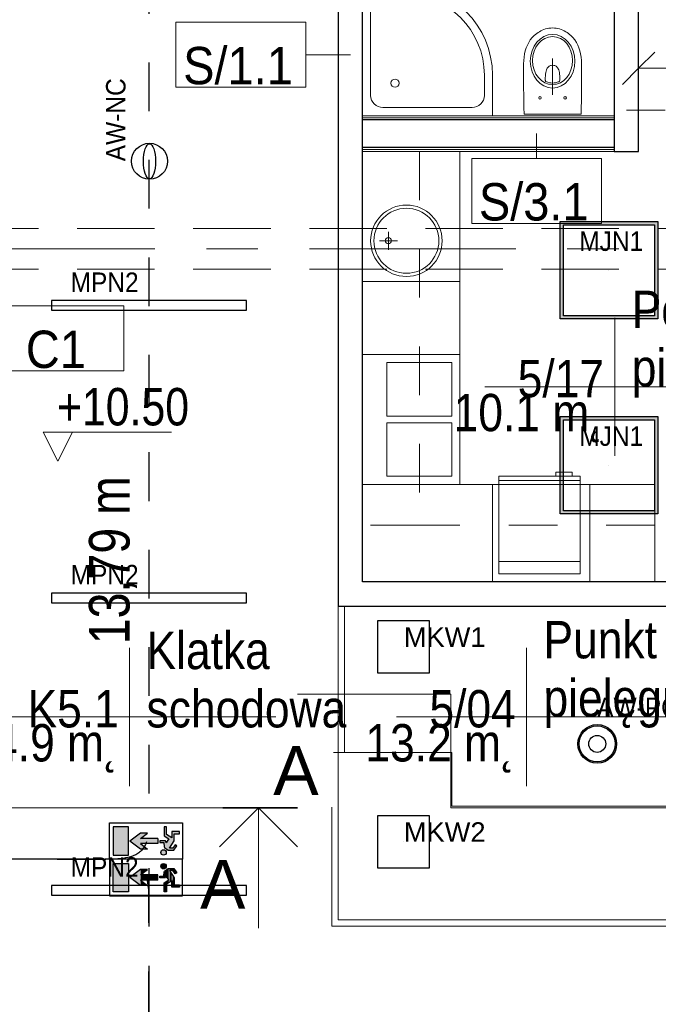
# Model space of a CAD drawing. Header units: centimetres. Extents: x -1631 to 21770, y -8842 to 3590.
# Tile 81 of 150: x -519 to -126, y 1383 to 1989. Entities that reach past the tile are written whole.
import ezdxf

# ---------------------------------------------------------------- set-up
doc = ezdxf.new("R2010")
doc.units = ezdxf.units.CM
for name, pattern in [('Dash', [60, 30, -30]), ('Oś', [222.25, 127, -31.75, 31.75, -31.75]), ('Ukryte', [71.438, 47.625, -23.813])]:
    doc.linetypes.add(name, pattern=pattern)
for name, color, linetype, lineweight in [('A-ANNO-DIMS', 211, 'Continuous', 13), ('A-ANNO-DIMS-100', 211, 'Continuous', 13), ('A-AREA-IDEN', 2, 'Continuous', 13), ('A-DETL', 90, 'Continuous', 9), ('A-DETL-HDLN', 90, 'Ukryte', 9), ('A-DETL-MEDM', 33, 'Continuous', 13), ('A-DETL-THIN', 151, 'Continuous', 9), ('A-DETL-WIDE', 214, 'Continuous', 35), ('A-WALL', 113, 'Continuous', 13), ('A-WALL-FNSH', 113, 'Continuous', 13), ('A-WALL-IDEN', 211, 'Continuous', 13), ('G-ANNO-DIMS', 111, 'Continuous', 13), ('G-ANNO-TEXT', 231, 'Continuous', 13), ('I-FURN', 30, 'Continuous', 9), ('P-SANR-FIXT', 6, 'Continuous', 9), ('Q-SPCQ', 91, 'Continuous', 9), ('S-GRID', 1, 'Continuous', 13)]:
    doc.layers.add(name, color=color, linetype=linetype, lineweight=lineweight)
doc.layers.add('E_oprawy', color=12, linetype='Continuous')
doc.styles.add('Arial', font='arial.ttf', dxfattribs={"width": 0.9, "height": 18})
doc.styles.add('Arial Narrow_2', font='ARIALN.TTF', dxfattribs={"height": 23})
doc.styles.add('Arial Narrow_4', font='ARIALN.TTF', dxfattribs={"height": 25})
doc.styles.add('Arial Narrow_5', font='ARIALN.TTF', dxfattribs={"height": 20})
doc.styles.add('Arial_11', font='arial.ttf', dxfattribs={"width": 0.85, "height": 23})
doc.styles.add('Arial_12', font='arial.ttf', dxfattribs={"width": 0.9, "height": 23})
doc.styles.add('Arial_7', font='arial.ttf', dxfattribs={"height": 30})
doc.dimstyles.new('Diagonal_1_100__0__wewnętrzne_1', dxfattribs={"dimscale": 30.48, "dimtxt": 20.468619, "dimasz": 0.656168, "dimexe": 0.164042, "dimexo": 0.0625, "dimgap": 0.032808, "dimtad": 1, "dimdec": 0, "dimdsep": 46, "dimtxsty": 'Arial Narrow_5', "dimblk1": 'OBLIQUE', "dimblk2": 'OBLIQUE', "dimsah": 1, "dimcen": 0.09, "dimazin": 0, "dimtfac": 1, "dimtdec": 4, "dimtix": 1, "dimtmove": 0, "dimatfit": 3, "dimfxl": 0, "dimtvp": 1, "dimtolj": 1, "dimtzin": 0, "dimarcsym": 0})

# ---------------------------------------------------------------- blocks, each defined once
blk = doc.blocks.new('Blat - Blat-V4-5_piętro III __10_50 m_ - stan projektowany')
at = {"layer": 'I-FURN'}
for p, q in [((0, -60), (0, 0)), ((80, 0), (80, -60)), ((80, -60), (0, -60))]:
    blk.add_line(p, q, dxfattribs=at)
blk = doc.blocks.new('Blat - Blat-2328139-5_piętro III __10_50 m_ - stan projektowany')
at = {"layer": 'I-FURN'}
for p, q in [((0, 60), (0, 0)), ((45, 60), (0, 60)), ((45, 0), (45, 60))]:
    blk.add_line(p, q, dxfattribs=at)
blk = doc.blocks.new('Blat - Blat-1345692-5_piętro III __10_50 m_ - stan projektowany')
at = {"layer": 'I-FURN'}
for p, q in [((0, -60), (0, 0)), ((80, -60), (0, -60))]:
    blk.add_line(p, q, dxfattribs=at)
blk = doc.blocks.new('Blat - Blat-2328140-5_piętro III __10_50 m_ - stan projektowany')
at = {"layer": 'I-FURN'}
for p, q in [((0, -60), (0, 0)), ((40, 0), (40, -60)), ((40, -60), (0, -60))]:
    blk.add_line(p, q, dxfattribs=at)
blk = doc.blocks.new('Blat - Blat-2328141-5_piętro III __10_50 m_ - stan projektowany')
at = {"layer": 'I-FURN'}
for p, q in [((0, -60), (0, 0)), ((60, 0), (60, -60)), ((60, -60), (0, -60))]:
    blk.add_line(p, q, dxfattribs=at)
blk = doc.blocks.new('Blat - Blat-2328144-5_piętro III __10_50 m_ - stan projektowany')
at = {"layer": 'I-FURN', "linetype": 'Dash'}
for p, q in [((0, -35), (0, 0)), ((230, -35), (0, -35))]:
    blk.add_line(p, q, dxfattribs=at)
blk = doc.blocks.new('Blat - Blat-2328145-5_piętro III __10_50 m_ - stan projektowany')
at = {"layer": 'I-FURN', "linetype": 'Dash'}
for p, q in [((180, 35), (0, 35)), ((180, 0), (180, 35))]:
    blk.add_line(p, q, dxfattribs=at)
blk = doc.blocks.new('brodzik natryskowy 80x80 półokrągły - brodzik natryskowy 80x80 półokrągły-2355028-5_piętro III __10_50 m_ - stan projektowany')
at = {"layer": 'P-SANR-FIXT'}
for p, q in [((-60, -5), (-60, 20)), ((-47.5, 15), (7.5, 15)), ((-55, -5), (-55, 7.5)), ((15, 7.5), (15, -47.5)), ((7.5, -55), (-5, -55)), ((20, -60), (-5, -60))]:
    blk.add_line(p, q, dxfattribs=at)
blk.add_circle((0, 0), 2.5, dxfattribs=at)
for centre, radius, start, end in [((-47.5, 7.5), 7.5, 90, 180), ((7.5, 7.5), 7.5, 360, 90), ((-5, -5), 55, 180, 270), ((-5, -5), 50, 180, 270), ((7.5, -47.5), 7.5, 270, 360)]:
    blk.add_arc(centre, radius, start, end, dxfattribs=at)
blk = doc.blocks.new('umywalka okrągła d _44cm stal nierdzewna - Type 1-2356170-5_piętro III __10_50 m_ - stan projektowany')
at = {"layer": 'P-SANR-FIXT'}
for p, q in [((12.5, 17.93), (12.5, 28.93)), ((7, 23.43), (18, 23.43))]:
    blk.add_line(p, q, dxfattribs=at)
for centre, radius in [((12.5, 34.5), 22), ((12.5, 34.5), 20), ((12.5, 23.43), 1.9)]:
    blk.add_circle(centre, radius, dxfattribs=at)
blk = doc.blocks.new('zlewozmywak dwukomorowy - Type 1-2356268-5_piętro III __10_50 m_ - stan projektowany')
at = {"layer": 'P-SANR-FIXT'}
for p, q in [((52.5, 67.5), (-27.5, 67.5)), ((-27.5, 67.5), (-27.5, 7.5)), ((52.5, 7.5), (52.5, 67.5)), ((10.5, 62.5), (-22.5, 62.5)), ((-22.5, 62.5), (-22.5, 22.5)), ((10.5, 22.5), (10.5, 62.5)), ((47.5, 62.5), (14.5, 62.5)), ((14.5, 62.5), (14.5, 22.5)), ((47.5, 22.5), (47.5, 62.5)), ((-22.5, 22.5), (10.5, 22.5)), ((14.5, 22.5), (47.5, 22.5))]:
    blk.add_line(p, q, dxfattribs=at)
blk = doc.blocks.new('lodówka niska w zabudowie - Type 1-2357182-5_piętro III __10_50 m_ - stan projektowany')
at = {"layer": 'Q-SPCQ'}
for p, q in [((22.5, 75), (22.5, 72.5)), ((32.5, 75), (22.5, 75)), ((32.5, 72.5), (32.5, 75)), ((-12.5, 12.5), (-12.5, 72.5)), ((-12.5, 72.5), (37.5, 72.5)), ((37.5, 70), (-12.5, 70)), ((37.5, 72.5), (37.5, 12.5)), ((37.5, 20), (-12.5, 20)), ((37.5, 12.5), (-12.5, 12.5))]:
    blk.add_line(p, q, dxfattribs=at)
blk = doc.blocks.new('Miska ustępowa Nova Pro - Type 1-1223710-5_piętro III __10_50 m_ - stan projektowany')
at = {"layer": 'P-SANR-FIXT'}
for p, q in [((1.98, 55.03), (1.27, 54.39)), ((2.72, 55.62), (1.98, 55.03)), ((3.54, 56.19), (2.72, 55.62)), ((4.37, 56.71), (3.54, 56.19)), ((5.26, 57.2), (4.37, 56.71)), ((6.17, 57.64), (5.26, 57.2)), ((7.14, 58.04), (6.17, 57.64)), ((8.15, 58.36), (7.14, 58.04)), ((9.18, 58.63), (8.15, 58.36)), ((10.24, 58.83), (9.18, 58.63)), ((11.35, 58.95), (10.24, 58.83)), ((12.51, 59), (11.35, 58.95)), ((13.65, 58.95), (12.51, 59)), ((14.76, 58.83), (13.65, 58.95)), ((15.82, 58.63), (14.76, 58.83)), ((16.85, 58.36), (15.82, 58.63)), ((17.86, 58.04), (16.85, 58.36)), ((18.83, 57.64), (17.86, 58.04)), ((19.74, 57.2), (18.83, 57.64)), ((20.63, 56.71), (19.74, 57.2)), ((21.46, 56.19), (20.63, 56.71)), ((22.28, 55.62), (21.46, 56.19)), ((23.02, 55.03), (22.28, 55.62)), ((23.73, 54.39), (23.02, 55.03)), ((-2.19, 50.07), (-3.03, 48.44)), ((-1.2, 51.63), (-2.19, 50.07)), ((-0.04, 53.06), (-1.2, 51.63)), ((1.27, 54.39), (-0.04, 53.06)), ((25.04, 53.06), (23.73, 54.39)), ((26.2, 51.63), (25.04, 53.06)), ((27.19, 50.07), (26.2, 51.63)), ((28.03, 48.44), (27.19, 50.07)), ((-4.73, 42.99), (-5.05, 41.02)), ((-4.31, 44.89), (-4.73, 42.99)), ((-3.74, 46.72), (-4.31, 44.89)), ((-3.03, 48.44), (-3.74, 46.72)), ((28.74, 46.72), (28.03, 48.44)), ((29.31, 44.89), (28.74, 46.72)), ((29.75, 42.99), (29.31, 44.89)), ((30.05, 41.02), (29.75, 42.99)), ((-5.24, 38.97), (-5.32, 36.85)), ((-5.32, 36.85), (-5.32, 29.36)), ((-5.05, 41.02), (-5.24, 38.97)), ((12.5, 17.77), (12.5, 40.26)), ((30.24, 38.97), (30.05, 41.02)), ((30.32, 36.85), (30.24, 38.97)), ((30.32, 29.36), (30.32, 36.85)), ((8.1, 29.53), (8.2, 30.61)), ((8.2, 30.61), (8.32, 31.58)), ((8.32, 31.58), (8.47, 32.41)), ((8.47, 32.41), (8.69, 33.15)), ((8.69, 33.15), (8.96, 33.77)), ((8.96, 33.77), (9.26, 34.31)), ((9.26, 34.31), (9.6, 34.76)), ((9.6, 34.76), (9.97, 35.1)), ((9.97, 35.1), (10.37, 35.4)), ((10.37, 35.4), (10.79, 35.64)), ((10.79, 35.64), (11.21, 35.82)), ((11.21, 35.82), (11.62, 35.94)), ((11.62, 35.94), (12.51, 36.04)), ((12.51, 36.04), (13.38, 35.94)), ((13.38, 35.94), (13.8, 35.82)), ((13.8, 35.82), (14.24, 35.64)), ((14.24, 35.64), (14.63, 35.4)), ((14.63, 35.4), (15.03, 35.1)), ((15.03, 35.1), (15.4, 34.76)), ((15.4, 34.76), (15.74, 34.31)), ((15.74, 34.31), (16.04, 33.77)), ((16.04, 33.77), (16.31, 33.15)), ((16.31, 33.15), (16.53, 32.41)), ((16.53, 32.41), (16.71, 31.58)), ((16.71, 31.58), (16.83, 30.61)), ((16.83, 30.61), (16.9, 29.53)), ((-5.32, 29.36), (-5.29, 21.78)), ((8.05, 28.3), (8.1, 29.53)), ((8.05, 26.94), (8.05, 28.3)), ((8.1, 26.62), (8.05, 26.94)), ((8.22, 26.32), (8.1, 26.62)), ((8.42, 26.08), (8.22, 26.32)), ((8.67, 25.9), (8.42, 26.08)), ((9.6, 25.56), (8.67, 25.9)), ((10.56, 25.29), (9.6, 25.56)), ((11.53, 25.14), (10.56, 25.29)), ((12.51, 25.09), (11.53, 25.14)), ((13.47, 25.14), (12.51, 25.09)), ((14.44, 25.29), (13.47, 25.14)), ((15.4, 25.56), (14.44, 25.29)), ((16.34, 25.9), (15.4, 25.56)), ((16.58, 26.08), (16.34, 25.9)), ((16.78, 26.32), (16.58, 26.08)), ((16.93, 26.62), (16.78, 26.32)), ((16.9, 29.53), (16.95, 28.3)), ((16.95, 26.94), (16.93, 26.62)), ((16.95, 28.3), (16.95, 26.94)), ((30.29, 21.78), (30.32, 29.36)), ((-5.29, 21.78), (-5.24, 17.94)), ((30.27, 17.94), (30.29, 21.78)), ((-5.24, 17.94), (-5.2, 14.02)), ((-5.2, 14.02), (-5.15, 10.04)), ((30.15, 10.04), (30.22, 14.02)), ((30.22, 14.02), (30.27, 17.94)), ((-5.15, 10.04), (-5.05, 6)), ((30.05, 6), (30.15, 10.04)), ((-5.05, 6), (30.05, 6))]:
    blk.add_line(p, q, dxfattribs=at)
for centre in [(4.76, 16), (20.24, 16)]:
    blk.add_circle(centre, 0.752, dxfattribs=at)
for centre, major_axis, ratio in [((12.5, 38.51), (0, 16.5), 0.830338), ((12.5, 38.92), (0, 14.8), 0.83084)]:
    blk.add_ellipse(centre, major_axis=major_axis, ratio=ratio, dxfattribs=at)
blk = doc.blocks.new('Lada rejestracji2 - Lada rejestracji-2360188-5_piętro III __10_50 m_ - stan projektowany')
at = {"layer": 'I-FURN'}
for p, q in [((1431.33, 30.12), (1431.33, 326.62)), ((1431.33, 326.62), (1538.33, 326.62)), ((1435.33, 30.12), (1435.33, 322.62)), ((1435.33, 322.62), (1538.33, 322.62)), ((1435.33, 322.62), (1435.33, 30.12)), ((1538.33, 322.62), (1435.33, 322.62)), ((1538.33, 326.62), (1538.33, 322.62)), ((1538.33, 322.62), (1538.33, 318.62)), ((1628.33, 322.62), (1538.33, 322.62)), ((1538.33, 252.62), (1538.33, 322.62)), ((1538.33, 318.62), (1628.33, 318.62)), ((1505.33, -227.38), (1505.33, 252.62)), ((1505.33, 252.62), (1538.33, 252.62)), ((1431.33, -4.88), (1431.33, -301.38)), ((1441.33, -4.88), (1435.33, -4.88)), ((1441.33, -291.38), (1441.33, -4.88)), ((1538.33, -227.38), (1505.33, -227.38)), ((1538.33, -291.38), (1538.33, -227.38)), ((1538.33, -291.38), (1441.33, -291.38)), ((1538.33, -301.38), (1538.33, -291.38)), ((1628.33, -293.38), (1538.58, -293.38)), ((1538.58, -293.38), (1538.58, -297.38)), ((1431.33, -301.38), (1538.33, -301.38)), ((1538.58, -297.38), (1628.33, -297.38))]:
    blk.add_line(p, q, dxfattribs=at)
blk = doc.blocks.new('Spot Elevations - Kota wyk 2-385235-5_piętro III __10_50 m_ - stan projektowany')
at = {"layer": 'G-ANNO-DIMS'}
for p, q in [((0, 0), (-0.09, 0.18)), ((-0.09, 0.18), (0.6992, 0.18)), ((0, 0), (0.09, 0.18))]:
    blk.add_line(p, q, dxfattribs=at)
blk = doc.blocks.new('METKA_POMIESZCZENIA2 - Rozbudowana - bez ramki-2396678-5_piętro III __10_50 m_ - stan projektowany')
at = {"layer": 'A-AREA-IDEN'}
for p, q in [((0, 0.425), (0, 0)), ((0.0976, 0), (-0.8, 0)), ((-0.8, 0), (0.9, 0)), ((0, 0), (0, -0.425))]:
    blk.add_line(p, q, dxfattribs=at)
blk = doc.blocks.new('DIMBLOCK208-5_piętro III __10_50 m_ - stan projektowany')
at = {"layer": 'A-ANNO-DIMS-100', "transparency": 16777216}
for p, q in [((-137.62, 1959.49), (-127.62, 1969.49)), ((-137.62, 1954.49), (-137.62, 1964.49)), ((-2.62, 1959.49), (7.38, 1969.49)), ((-2.62, 1954.49), (-2.62, 1964.49)), ((-137.62, 1959.49), (-147.62, 1949.49)), ((-2.62, 1959.49), (-137.62, 1959.49)), ((-137.62, 1959.49), (-137.62, 1954.49)), ((-2.62, 1959.49), (-12.62, 1949.49)), ((-2.62, 1959.49), (-2.62, 1954.49))]:
    blk.add_line(p, q, dxfattribs=at)
at = {"layer": 'A-ANNO-DIMS-100', "color": 0, "transparency": 16777216, "insert": (-89.13, 1986.34), "char_height": 20, "width": 45.6158, "attachment_point": 1, "line_spacing_factor": 0.974696, "style": 'Arial Narrow_5'}
blk.add_mtext('135', dxfattribs=at)
blk = doc.blocks.new('_Oblique')
at = {"color": 0, "linetype": 'ByBlock', "lineweight": -2}
blk.add_line((-0.5, -0.5), (0.5, 0.5), dxfattribs=at)
blk = doc.blocks.new('ET sciana_AT7 - 10mm-2270614-5_piętro III __10_50 m_ - stan projektowany')
at = {"layer": 'A-WALL-IDEN'}
for p, q in [((-0.4, 0.196875), (0.4, 0.196875)), ((-0.4, -0.203125), (-0.4, 0.196875)), ((0.4, 0.196875), (0.4, -0.203125)), ((-0.4, -0.203125), (0.4, -0.203125))]:
    blk.add_line(p, q, dxfattribs=at)
blk = doc.blocks.new('MKW2')
at = {"layer": 'E_oprawy', "linetype": 'ByBlock'}
blk.add_lwpolyline([(-16, 16), (-16, -16), (16, -16), (16, 16)], close=True, dxfattribs=at)
blk.add_circle((0, 0), 0.01, dxfattribs=at)
at = {"layer": 'E_oprawy', "color": 4, "linetype": 'ByBlock', "insert": (0.16, 12.05), "char_height": 0.2, "width": 42.2965, "attachment_point": 1}
blk.add_mtext('{\\fArial|b0|i0|c0|p0;\\H60x;MKW2}', dxfattribs=at)
blk = doc.blocks.new('MKW1')
at = {"layer": 'E_oprawy', "linetype": 'ByBlock'}
blk.add_lwpolyline([(-15.99, 15.99), (-15.99, -16.01), (16.01, -16.01), (16.01, 15.99)], close=True, dxfattribs=at)
blk.add_circle((0.01, -0.01), 0.01, dxfattribs=at)
at = {"layer": 'E_oprawy', "color": 4, "linetype": 'ByBlock', "insert": (0.16, 12.04), "char_height": 0.2, "width": 46.0218, "attachment_point": 1}
blk.add_mtext('{\\fArial|b0|i0|c0|p0;\\H60x;MKW1}', dxfattribs=at)
blk = doc.blocks.new('MPN2')
at = {"layer": 'E_oprawy', "linetype": 'ByBlock'}
blk.add_lwpolyline([(-60, 3), (-60, -3), (60, -3), (60, 3)], close=True, dxfattribs=at)
at = {"layer": 'E_oprawy'}
blk.add_circle((0, 0), 0.00001, dxfattribs=at)
at = {"layer": 'E_oprawy', "color": 4, "style": 'Arial', "width": 0.9}
blk.add_text('MPN2', height=12, dxfattribs=at).set_placement((-48.27, 8.29))
blk = doc.blocks.new('MJN1')
at = {"layer": 'E_oprawy', "linetype": 'ByBlock'}
h = blk.add_hatch(color=256, dxfattribs=at)
h.paths.add_polyline_path([(-30, -30), (-30, 30), (30, 30), (30, -30)])
h.paths.add_polyline_path([(-28, -28), (-28, 28), (28, 28), (28, -28)], flags=16)
for points in [[(-30, -30), (-30, 30), (30, 30), (30, -30)], [(-28, -28), (-28, 28), (28, 28), (28, -28)]]:
    blk.add_lwpolyline(points, close=True, dxfattribs=at)
blk.add_circle((0, 0), 0.0000001, dxfattribs=at)
at = {"layer": 'E_oprawy', "color": 4, "style": 'Arial', "width": 0.9}
blk.add_text('MJN1', height=12, dxfattribs=at).set_placement((-18.29, 11.9))
blk = doc.blocks.new('AW-PO')
at = {"layer": 'E_oprawy'}
h = blk.add_hatch(color=1, dxfattribs=at)
edge = h.paths.add_edge_path()
edge.add_arc((0, 0), 11.92, 0, 360)
edge = h.paths.add_edge_path(flags=16)
edge.add_arc((0, 0), 11.07, 0, 360)
at = {"layer": 'E_oprawy', "color": 1, "linetype": 'ByBlock'}
for radius in [11.92, 11.07, 5.21]:
    blk.add_circle((0, 0), radius, dxfattribs=at)
at = {"layer": 'E_oprawy', "color": 1, "style": 'Arial', "width": 0.9}
blk.add_text('AW-PO', height=12, dxfattribs=at).set_placement((0, 16.52))
blk = doc.blocks.new('AW-NC')
at = {"layer": 'E_oprawy', "color": 1, "linetype": 'ByBlock'}
blk.add_circle((-0.05, -0.31), 11.07, dxfattribs=at)
blk.add_ellipse((-0.05, -0.31), major_axis=(10.73, 0), ratio=0.349074, dxfattribs=at)
at = {"layer": 'E_oprawy', "color": 1, "style": 'Arial', "width": 0.9}
blk.add_text('AW-NC', height=12, dxfattribs=at).set_placement((-0.05, 14.5))
blk = doc.blocks.new('EW-2')
at = {"layer": 'E_oprawy'}
h = blk.add_hatch(color=3, dxfattribs=at)
h.paths.add_polyline_path([(2.23, 2.59), (11.57, 2.59), (11.57, 19.91), (2.23, 19.91)])
h.paths.add_polyline_path([(19.07, 12.86), (23.45, 16.18), (18.95, 16.18), (12.44, 11.25), (18.95, 6.32), (23.45, 6.32), (19.07, 9.64), (29.76, 9.64), (29.76, 12.86)])
h.paths.add_polyline_path([(34.83, 10.13), (34.45, 11.43), (30.95, 11.43), (30.95, 10.28), (33.37, 10.28), (33.55, 7.66), (33.78, 7.2), (36.15, 5.56), (39.6, 5.56), (40.91, 7.61), (41.35, 8.3), (40.34, 8.95), (39, 6.86), (36.98, 6.86), (39.76, 11.38), (39.76, 15.71), (43.08, 15.71), (43.08, 17.09), (38.25, 17.11), (38.25, 13.31), (35.12, 15.31), (35.12, 19.91), (33.6, 19.91), (33.6, 14.51), (36.47, 12.55), (35.51, 11.13)])
h.paths.add_polyline_path([(33.25, 2.59, 1), (33.25, 5.94, 1)])
at = {"layer": 'E_oprawy', "color": 3}
for p, q in [((0, 0), (0, 22.5)), ((0, 22.5), (45, 22.5)), ((45, 22.5), (45, 0)), ((45, 0), (0, 0)), ((0, 0), (0, -22.5)), ((45, 0), (0, 0)), ((0, 0), (0, -22.5)), ((45, -22.5), (45, 0)), ((0, -22.5), (45, -22.5))]:
    blk.add_line(p, q, dxfattribs=at)
at = {"layer": 'E_oprawy', "color": 3, "linetype": 'Continuous'}
for p, q in [((11.57, 19.91), (2.23, 19.91)), ((2.23, 19.91), (2.23, 2.59)), ((11.57, 2.59), (11.57, 19.91)), ((35.12, 19.91), (33.6, 19.91)), ((33.6, 19.91), (33.6, 14.51)), ((35.12, 15.31), (35.12, 19.91)), ((18.95, 16.18), (12.44, 11.25)), ((23.45, 16.18), (18.95, 16.18)), ((19.07, 12.86), (23.45, 16.18)), ((29.76, 12.86), (19.07, 12.86)), ((29.76, 12.86), (29.76, 9.64)), ((33.6, 14.51), (36.47, 12.55)), ((38.25, 13.31), (35.12, 15.31)), ((36.47, 12.55), (35.51, 11.13)), ((43.08, 17.09), (38.25, 17.11)), ((38.25, 17.11), (38.25, 13.31)), ((39.76, 11.38), (39.76, 15.71)), ((39.76, 15.71), (43.08, 15.71)), ((43.08, 15.71), (43.08, 17.09)), ((18.95, 6.32), (12.44, 11.25)), ((23.45, 6.32), (18.95, 6.32)), ((29.76, 9.64), (19.07, 9.64)), ((19.07, 9.64), (23.45, 6.32)), ((34.45, 11.43), (30.95, 11.43)), ((30.95, 11.43), (30.95, 10.28)), ((30.95, 10.28), (33.37, 10.28)), ((33.37, 10.28), (33.55, 7.66)), ((33.55, 7.66), (33.78, 7.2)), ((33.78, 7.2), (36.15, 5.56)), ((34.83, 10.13), (34.45, 11.43)), ((35.51, 11.13), (34.83, 10.13)), ((36.98, 6.86), (39.76, 11.38)), ((39, 6.86), (36.98, 6.86)), ((40.34, 8.95), (39, 6.86)), ((39.6, 5.56), (40.91, 7.61)), ((41.35, 8.3), (40.34, 8.95)), ((40.91, 7.61), (41.35, 8.3)), ((2.23, 2.59), (11.57, 2.59)), ((36.15, 5.56), (39.6, 5.56)), ((2.23, -2.59), (11.57, -2.59)), ((2.23, -19.91), (2.23, -2.59)), ((11.57, -2.59), (11.57, -19.91)), ((33.78, -7.2), (36.15, -5.56)), ((36.15, -5.56), (39.6, -5.56)), ((39.6, -5.56), (40.91, -7.61)), ((18.95, -6.32), (12.44, -11.25)), ((18.95, -16.18), (12.44, -11.25)), ((23.45, -6.32), (18.95, -6.32)), ((19.07, -9.64), (23.45, -6.32)), ((29.76, -9.64), (19.07, -9.64)), ((29.76, -12.86), (29.76, -9.64)), ((30.95, -11.43), (30.95, -10.28)), ((30.95, -10.28), (33.37, -10.28)), ((34.45, -11.43), (30.95, -11.43)), ((33.37, -10.28), (33.55, -7.66)), ((33.55, -7.66), (33.78, -7.2)), ((34.83, -10.13), (34.45, -11.43)), ((35.51, -11.13), (34.83, -10.13)), ((36.47, -12.55), (35.51, -11.13)), ((39, -6.86), (36.98, -6.86)), ((36.98, -6.86), (39.76, -11.38)), ((40.34, -8.95), (39, -6.86)), ((39.76, -11.38), (39.76, -15.71)), ((41.35, -8.3), (40.34, -8.95)), ((40.91, -7.61), (41.35, -8.3)), ((23.45, -16.18), (18.95, -16.18)), ((29.76, -12.86), (19.07, -12.86)), ((19.07, -12.86), (23.45, -16.18)), ((33.6, -14.51), (36.47, -12.55)), ((33.6, -19.91), (33.6, -14.51)), ((38.25, -13.31), (35.12, -15.31)), ((35.12, -15.31), (35.12, -19.91)), ((38.25, -17.11), (38.25, -13.31)), ((43.08, -17.09), (38.25, -17.11)), ((39.76, -15.71), (43.08, -15.71)), ((43.08, -15.71), (43.08, -17.09)), ((11.57, -19.91), (2.23, -19.91)), ((35.12, -19.91), (33.6, -19.91))]:
    blk.add_line(p, q, dxfattribs=at)
for centre in [(33.25, 4.26), (33.25, -4.26)]:
    blk.add_circle(centre, 1.68, dxfattribs=at)
for points in [[(11.57, -19.91), (11.57, -2.59), (2.23, -19.91)], [(2.23, -19.91), (11.57, -2.59), (2.23, -2.59)], [(32.07, -5.45), (32.07, -3.08), (31.57, -4.26)], [(33.25, -5.94), (33.25, -2.59), (32.07, -5.45)], [(32.07, -5.45), (33.25, -2.59), (32.07, -3.08)], [(33.25, -5.94), (33.37, -2.63), (33.25, -2.59)], [(33.37, -5.9), (33.37, -2.63), (33.25, -5.94)], [(33.37, -5.9), (33.55, -2.71), (33.37, -2.63)], [(33.55, -5.82), (33.55, -2.71), (33.37, -5.9)], [(33.55, -5.82), (33.6, -2.73), (33.55, -2.71)], [(33.6, -5.8), (33.6, -2.73), (33.55, -5.82)], [(33.6, -5.8), (33.78, -2.8), (33.6, -2.73)], [(33.78, -5.73), (33.78, -2.8), (33.6, -5.8)], [(33.78, -5.73), (34.44, -3.08), (33.78, -2.8)], [(34.44, -5.45), (34.44, -3.08), (33.78, -5.73)], [(34.44, -5.45), (34.45, -3.09), (34.44, -3.08)], [(34.45, -5.43), (34.45, -3.09), (34.44, -5.45)], [(34.45, -5.43), (34.83, -4.01), (34.45, -3.09)], [(34.83, -4.52), (34.83, -4.01), (34.45, -5.43)], [(34.83, -4.52), (34.93, -4.26), (34.83, -4.01)], [(35.51, -11.13), (35.51, -6), (35.12, -10.56)], [(35.12, -10.56), (35.51, -6), (35.12, -6.28)], [(36.15, -12.08), (36.15, -5.56), (35.51, -11.13)], [(35.51, -11.13), (36.15, -5.56), (35.51, -6)], [(36.47, -12.55), (36.47, -5.56), (36.15, -12.08)], [(36.15, -12.08), (36.47, -5.56), (36.15, -5.56)], [(36.98, -14.12), (36.98, -5.56), (36.47, -14.45)], [(36.47, -14.45), (36.98, -5.56), (36.47, -5.56)], [(38.25, -6.86), (38.25, -5.56), (36.98, -6.86)], [(36.98, -6.86), (38.25, -5.56), (36.98, -5.56)], [(39, -6.86), (39, -5.56), (38.25, -6.86)], [(38.25, -6.86), (39, -5.56), (38.25, -5.56)], [(39.6, -7.8), (39.6, -5.56), (39, -6.86)], [(39, -6.86), (39.6, -5.56), (39, -5.56)], [(39.6, -7.8), (39.76, -5.81), (39.6, -5.56)], [(39.76, -8.06), (39.76, -5.81), (39.6, -7.8)], [(39.76, -8.06), (40.34, -6.71), (39.76, -5.81)], [(18.95, -16.18), (18.95, -6.32), (12.44, -11.25)], [(19.07, -16.18), (19.07, -6.32), (18.95, -16.18)], [(18.95, -16.18), (19.07, -6.32), (18.95, -6.32)], [(19.07, -9.64), (23.45, -6.32), (19.07, -6.32)], [(23.45, -12.86), (23.45, -9.64), (19.07, -12.86)], [(19.07, -12.86), (23.45, -9.64), (19.07, -9.64)], [(29.76, -12.86), (29.76, -9.64), (23.45, -12.86)], [(23.45, -12.86), (29.76, -9.64), (23.45, -9.64)], [(31.57, -11.43), (31.57, -10.28), (30.95, -11.43)], [(30.95, -11.43), (31.57, -10.28), (30.95, -10.28)], [(32.07, -11.43), (32.07, -10.28), (31.57, -11.43)], [(31.57, -11.43), (32.07, -10.28), (31.57, -10.28)], [(33.25, -11.43), (33.25, -10.28), (32.07, -11.43)], [(32.07, -11.43), (33.25, -10.28), (32.07, -10.28)], [(33.37, -11.43), (33.37, -10.28), (33.25, -11.43)], [(33.25, -11.43), (33.37, -10.28), (33.25, -10.28)], [(33.55, -11.43), (33.55, -7.66), (33.37, -11.43)], [(33.37, -11.43), (33.55, -7.66), (33.37, -10.28)], [(33.6, -11.43), (33.6, -7.56), (33.55, -11.43)], [(33.55, -11.43), (33.6, -7.56), (33.55, -7.66)], [(33.78, -11.43), (33.78, -7.2), (33.6, -11.43)], [(33.6, -11.43), (33.78, -7.2), (33.6, -7.56)], [(34.44, -11.43), (34.44, -6.74), (33.78, -11.43)], [(33.78, -11.43), (34.44, -6.74), (33.78, -7.2)], [(34.45, -11.43), (34.45, -6.74), (34.44, -11.43)], [(34.44, -11.43), (34.45, -6.74), (34.44, -6.74)], [(34.83, -10.13), (34.83, -6.47), (34.45, -11.43)], [(34.45, -11.43), (34.83, -6.47), (34.45, -6.74)], [(34.93, -10.29), (34.93, -6.4), (34.83, -10.13)], [(34.83, -10.13), (34.93, -6.4), (34.83, -6.47)], [(35.12, -10.56), (35.12, -6.28), (34.93, -10.29)], [(34.93, -10.29), (35.12, -6.28), (34.93, -6.4)], [(36.98, -14.12), (38.25, -8.92), (36.98, -6.86)], [(38.25, -13.31), (38.25, -8.92), (36.98, -14.12)], [(38.25, -17.11), (39, -10.14), (38.25, -8.92)], [(39, -17.1), (39, -10.14), (38.25, -17.11)], [(39, -17.1), (39.6, -11.12), (39, -10.14)], [(39.6, -17.1), (39.6, -11.12), (39, -17.1)], [(39.6, -17.1), (39.76, -11.38), (39.6, -11.12)], [(39.76, -17.1), (39.76, -11.38), (39.6, -17.1)], [(40.34, -8.95), (40.34, -6.71), (39.76, -8.06)], [(40.34, -8.95), (40.91, -7.61), (40.34, -6.71)], [(40.91, -8.58), (40.91, -7.61), (40.34, -8.95)], [(40.91, -8.58), (41.35, -8.3), (40.91, -7.61)], [(19.07, -16.18), (23.45, -16.18), (19.07, -12.86)], [(33.78, -19.91), (33.78, -14.38), (33.6, -19.91)], [(33.6, -19.91), (33.78, -14.38), (33.6, -14.51)], [(34.44, -19.91), (34.44, -13.94), (33.78, -19.91)], [(33.78, -19.91), (34.44, -13.94), (33.78, -14.38)], [(34.45, -19.91), (34.45, -13.93), (34.44, -19.91)], [(34.44, -19.91), (34.45, -13.93), (34.44, -13.94)], [(34.83, -19.91), (34.83, -13.67), (34.45, -19.91)], [(34.45, -19.91), (34.83, -13.67), (34.45, -13.93)], [(34.93, -19.91), (34.93, -13.6), (34.83, -19.91)], [(34.83, -19.91), (34.93, -13.6), (34.83, -13.67)], [(35.12, -19.91), (35.12, -13.48), (34.93, -19.91)], [(34.93, -19.91), (35.12, -13.48), (34.93, -13.6)], [(35.51, -15.06), (35.51, -13.21), (35.12, -15.31)], [(35.12, -15.31), (35.51, -13.21), (35.12, -13.48)], [(36.15, -14.65), (36.15, -12.77), (35.51, -15.06)], [(35.51, -15.06), (36.15, -12.77), (35.51, -13.21)], [(36.47, -14.45), (36.47, -12.55), (36.15, -14.65)], [(36.15, -14.65), (36.47, -12.55), (36.15, -12.77)], [(40.34, -17.1), (40.34, -15.71), (39.76, -17.1)], [(39.76, -17.1), (40.34, -15.71), (39.76, -15.71)], [(40.91, -17.1), (40.91, -15.71), (40.34, -17.1)], [(40.34, -17.1), (40.91, -15.71), (40.34, -15.71)], [(41.35, -17.09), (41.35, -15.71), (40.91, -17.1)], [(40.91, -17.1), (41.35, -15.71), (40.91, -15.71)], [(43.08, -17.09), (43.08, -15.71), (41.35, -17.09)], [(41.35, -17.09), (43.08, -15.71), (41.35, -15.71)]]:
    blk.add_solid(points, dxfattribs=at)

msp = doc.modelspace()

# ---------------------------------------------------------------- linework, layer by layer
at = {"layer": 'A-DETL', "linetype": 'Dash', "lineweight": 25}
for points, knots in [([(-552.77, 2638.57), (-478.91, 2638.57), (-476.08, 2638.57), (-439.12, 2638.57), (-439.12, 2601.62), (-439.12, 2598.79), (-439.12, 2573.54), (-439.12, 1655.82), (-439.12, 1618.87), (-439.12, 1616.04), (-439.12, 1512.36), (-439.12, 1509.53), (-439.12, 1472.57), (-476.08, 1472.57), (-478.91, 1472.57), (-555.62, 1472.57)], [0, 0, 0, 0, 1.242892, 2.082132, 2.921372, 3.63261, 13.975949, 24.692511, 35.163852, 36.732804, 37.928533, 39.497485, 40.336725, 41.175965, 42.450024, 42.450024, 42.450024, 42.450024]), ([(-555.62, 1472.57), (-478.91, 1472.57), (-476.08, 1472.57), (-439.12, 1472.57), (-439.12, 1435.62), (-439.12, 1432.79), (-439.12, 1329.11), (-439.12, 1326.28), (-439.12, 1289.33), (-402.17, 1289.33), (-399.34, 1289.33), (54.38, 1289.33), (347.2, 1289.33), (391.67, 1289.33), (418.55, 1316.21), (413.88, 1393.93), (413.88, 1663.13)], [0, 0, 0, 0, 1.274059, 2.1133, 2.95254, 4.521491, 5.717221, 7.286172, 8.125412, 8.964652, 14.361634, 22.556861, 31.207392, 35.311818, 37.065318, 41.276562, 41.276562, 41.276562, 41.276562]), ([(-561.62, 233.02), (-511.61, 233.02), (-497.78, 233.02), (-439.12, 233.02), (-439.12, 251.36), (-439.12, 296.62), (-439.12, 1289.33), (-439.12, 1326.28), (-439.12, 1329.11), (-439.12, 1432.79), (-439.12, 1435.62), (-439.12, 1472.57), (-476.08, 1472.57), (-478.91, 1472.57), (-555.62, 1472.57)], [0, 0, 0, 0, 1.339676, 2.332925, 3.669947, 15.221807, 26.977257, 38.268666, 39.837617, 41.033347, 42.602298, 43.441538, 44.280778, 45.554838, 45.554838, 45.554838, 45.554838]), ([(-555.62, 1472.57), (-478.91, 1472.57), (-450.62, 1472.57), (-439.12, 1472.57), (-439.12, 1461.07), (-439.12, 1432.79), (-439.12, 1329.11), (-439.12, 1326.28), (-439.12, 1289.33), (-402.17, 1289.33), (-399.34, 1289.33), (54.38, 1289.33), (347.2, 1289.33), (391.67, 1289.33), (413.88, 1267.11), (413.88, 1211.15), (413.88, 1019.9)], [0, 0, 0, 0, 1.274059, 1.834911, 2.395763, 3.964714, 5.438832, 7.007784, 7.847024, 8.686264, 14.083246, 22.278473, 30.929004, 34.961158, 36.402966, 39.45005, 39.45005, 39.45005, 39.45005])]:
    msp.add_open_spline(points, degree=3, knots=knots, dxfattribs=at)
at = {"layer": 'A-DETL-HDLN'}
for p, q in [((-1197.62, 1860.83), (1172.38, 1860.83)), ((-1197.62, 1835.83), (1172.38, 1835.83))]:
    msp.add_line(p, q, dxfattribs=at)
at = {"layer": 'A-DETL-MEDM'}
for q in [(-395.66, 1480.19), (-371.62, 1430.23), (-347.58, 1480.19)]:
    msp.add_line((-371.62, 1504.23), q, dxfattribs=at)
at = {"layer": 'A-DETL-THIN'}
for p, q in [((-347.62, 1574.33), (-253.35, 1574.33)), ((-253.35, 1574.33), (-253.35, 1504.23)), ((-1199.35, 1504.23), (-393.63, 1504.23)), ((-253.35, 1504.23), (552.37, 1504.23))]:
    msp.add_line(p, q, dxfattribs=at)
at = {"layer": 'A-DETL-WIDE'}
msp.add_line((-347.62, 1504.23), (-393.63, 1504.23), dxfattribs=at)
at = {"layer": 'A-WALL', "color": 7, "lineweight": 25}
for p, q in [((-322.62, 2110.33), (-322.62, 1628.33)), ((-307.62, 1643.33), (-307.62, 2095.33)), ((-152.62, 2095.33), (-152.62, 1908.33)), ((-137.62, 1908.33), (-137.62, 2095.33)), ((-152.62, 1927.83), (-307.62, 1927.83)), ((-152.62, 1910.83), (-307.62, 1910.83)), ((-152.62, 1908.33), (-137.62, 1908.33)), ((-116.12, 1643.33), (-307.62, 1643.33)), ((-322.62, 1628.33), (-116.12, 1628.33))]:
    msp.add_line(p, q, dxfattribs=at)
at = {"layer": 'A-WALL'}
for p, q in [((-152.62, 1929.08), (-307.62, 1929.08)), ((-152.62, 1909.58), (-307.62, 1909.58))]:
    msp.add_line(p, q, dxfattribs=at)
at = {"layer": 'A-WALL-FNSH', "color": 250, "lineweight": 9}
for p, q in [((-152.62, 1930.33), (-307.62, 1930.33)), ((-307.62, 1908.33), (-152.62, 1908.33))]:
    msp.add_line(p, q, dxfattribs=at)
at = {"layer": 'A-WALL-IDEN'}
for p, q in [((-315.12, 1967.84), (-342.5, 1967.84)), ((-145.12, 1933.66), (-121.31, 1933.66)), ((-200.41, 1919.33), (-200.41, 1904))]:
    msp.add_line(p, q, dxfattribs=at)
at = {"layer": 'S-GRID', "linetype": 'Oś'}
msp.add_line((1342.46, 1848.33), (-1368.76, 1848.33), dxfattribs=at)

# ---------------------------------------------------------------- block references
at = {"layer": 'A-AREA-IDEN', "xscale": 99.99999999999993, "yscale": 99.99999999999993, "zscale": 99.99999999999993}
for p in [(-152.28, 1763.49), (-451.04, 1560.2), (-206.61, 1560.2)]:
    msp.add_blockref('METKA_POMIESZCZENIA2 - Rozbudowana - bez ramki-2396678-5_piętro III __10_50 m_ - stan projektowany', p, dxfattribs=at)
at = {"layer": 'A-WALL-IDEN', "xscale": 99.99999999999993, "yscale": 99.99999999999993, "zscale": 99.99999999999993}
for p in [(-382.5, 1968.15), (-200.41, 1884.31), (-494.63, 1793.51)]:
    msp.add_blockref('ET sciana_AT7 - 10mm-2270614-5_piętro III __10_50 m_ - stan projektowany', p, dxfattribs=at)
at = {"layer": 'E_oprawy', "color": 2, "rotation": 90}
msp.add_blockref('AW-NC', (-439.06, 1902.31), dxfattribs=at)
at = {"layer": 'E_oprawy'}
for name, p in [('MJN1', (-155.9, 1835.19)), ('MPN2', (-439.12, 1813.51)), ('MJN1', (-155.9, 1715.19)), ('MPN2', (-439.12, 1633.51))]:
    msp.add_blockref(name, p, dxfattribs=at)
at = {"layer": 'E_oprawy', "color": 2}
for name, p in [('MKW1', (-282.34, 1603.33)), ('MKW2', (-282.32, 1483.33))]:
    msp.add_blockref(name, p, dxfattribs=at)
at = {"layer": 'E_oprawy', "linetype": 'ByBlock'}
msp.add_blockref('AW-PO', (-163.13, 1543.62), dxfattribs=at)
at = {"layer": 'G-ANNO-DIMS', "xscale": 99.99999999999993, "yscale": 99.99999999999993, "zscale": 99.99999999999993}
msp.add_blockref('Spot Elevations - Kota wyk 2-385235-5_piętro III __10_50 m_ - stan projektowany', (-495.16, 1717.59), dxfattribs=at)
at = {"layer": 'I-FURN'}
for name, p, rotation in [('Blat - Blat-1345692-5_piętro III __10_50 m_ - stan projektowany', (-307.62, 1828.33), 90.00000000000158), ('Blat - Blat-2328139-5_piętro III __10_50 m_ - stan projektowany', (-307.62, 1828.33), 269.9999999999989), ('Blat - Blat-V4-5_piętro III __10_50 m_ - stan projektowany', (-307.62, 1703.33), 90.00000000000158), ('Blat - Blat-1345692-5_piętro III __10_50 m_ - stan projektowany', (-227.62, 1643.33), 180), ('Blat - Blat-2328141-5_piętro III __10_50 m_ - stan projektowany', (-167.62, 1643.33), 180), ('Blat - Blat-2328140-5_piętro III __10_50 m_ - stan projektowany', (-127.62, 1643.33), 180), ('Lada rejestracji2 - Lada rejestracji-2360188-5_piętro III __10_50 m_ - stan projektowany', (0, 0), 90.00000000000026)]:
    msp.add_blockref(name, p, dxfattribs=dict(at, rotation=rotation))
at = {"layer": 'I-FURN', "linetype": 'Dash', "rotation": 90.00000000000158}
msp.add_blockref('Blat - Blat-2328144-5_piętro III __10_50 m_ - stan projektowany', (-307.62, 1678.33), dxfattribs=at)
at = {"layer": 'I-FURN', "linetype": 'Dash'}
msp.add_blockref('Blat - Blat-2328145-5_piętro III __10_50 m_ - stan projektowany', (-307.62, 1643.33), dxfattribs=at)
at = {"layer": 'P-SANR-FIXT'}
for name, p, rotation in [('brodzik natryskowy 80x80 półokrągły - brodzik natryskowy 80x80 półokrągły-2355028-5_piętro III __10_50 m_ - stan projektowany', (-287.62, 1950.33), 180), ('umywalka okrągła d _44cm stal nierdzewna - Type 1-2356170-5_piętro III __10_50 m_ - stan projektowany', (-315.12, 1865.83), 270.0000000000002), ('zlewozmywak dwukomorowy - Type 1-2356268-5_piętro III __10_50 m_ - stan projektowany', (-315.12, 1755.83), 270.0000000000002)]:
    msp.add_blockref(name, p, dxfattribs=dict(at, rotation=rotation))
msp.add_blockref('Miska ustępowa Nova Pro - Type 1-1223710-5_piętro III __10_50 m_ - stan projektowany', (-203.12, 1925.33), dxfattribs=at)
at = {"layer": 'Q-SPCQ'}
msp.add_blockref('lodówka niska w zabudowie - Type 1-2357182-5_piętro III __10_50 m_ - stan projektowany', (-211.12, 1635.83), dxfattribs=at)

# ---------------------------------------------------------------- texts
at = {"layer": 'A-AREA-IDEN', "char_height": 23, "line_spacing_factor": 0.936439, "style": 'Arial_11'}
for s, insert, width, attachment_point in [('\\pt84.99995,169.9999,255.00008,340.00003,424.99998,509.99993,595.00011,680.00006,765.00001,849.99996,934.99991,1020.00009,1105.00004,1189.99999,1274.99994,1359.99989,1445.00007,1530.00002,1614.99997,1699.99992,1785.0001,1870.00005,1955,2039.99995,2124.9999,2210.00008,2295.00003,2379.99998,2464.99993,2550.00011,2635.00006,2720.00001;2.6 m˛', (-183.09, 2033.04), 76.5, 3), ('\\pt84.99995,169.9999,255.00008,340.00003,424.99998,509.99993,595.00011,680.00006,765.00001,849.99996,934.99991,1020.00009,1105.00004,1189.99999,1274.99994,1359.99989,1445.00007,1530.00002,1614.99997,1699.99992,1785.0001,1870.00005,1955,2039.99995,2124.9999,2210.00008,2295.00003,2379.99998,2464.99993,2550.00011,2635.00006,2720.00001;Pok. przyg.\\Ppielęg.', (-141.85, 1756.71), 134.98, 7), ('\\pxqr,t3.69565,7.3913,11.08696,14.78261,18.47826,22.17391,25.86957,29.56522,33.26087,36.95652,40.65217,44.34783,48.04348,51.73913,55.43478,59.13043,62.82609,66.52174,70.21739,73.91304,77.6087,81.30435,85,88.69565,92.3913,96.08696,99.78261,103.47826,107.17391,110.86957,114.56522,118.26087;{5/17}', (-158.94, 1756.71), 52.87, 9), ('\\pt84.99995,169.9999,255.00008,340.00003,424.99998,509.99993,595.00011,680.00006,765.00001,849.99996,934.99991,1020.00009,1105.00004,1189.99999,1274.99994,1359.99989,1445.00007,1530.00002,1614.99997,1699.99992,1785.0001,1870.00005,1955,2039.99995,2124.9999,2210.00008,2295.00003,2379.99998,2464.99993,2550.00011,2635.00006,2720.00001;10.1 m˛', (-158.94, 1759.1), 91.63, 3), ('\\pxt3.69565,7.3913,11.08696,14.78261,18.47826,22.17391,25.86957,29.56522,33.26087,36.95652,40.65217,44.34783,48.04348,51.73913,55.43478,59.13043,62.82609,66.52174,70.21739,73.91304,77.6087,81.30435,85,88.69565,92.3913,96.08696,99.78261,103.47826,107.17391,110.86957,114.56522,118.26087;{Klatka\\Pschodowa}', (-440.61, 1553.42), 121.975, 7), ('\\pt84.99995,169.9999,255.00008,340.00003,424.99998,509.99993,595.00011,680.00006,765.00001,849.99996,934.99991,1020.00009,1105.00004,1189.99999,1274.99994,1359.99989,1445.00007,1530.00002,1614.99997,1699.99992,1785.0001,1870.00005,1955,2039.99995,2124.9999,2210.00008,2295.00003,2379.99998,2464.99993,2550.00011,2635.00006,2720.00001;Punkt\\Ppielęgniarski', (-196.19, 1553.42), 150.11, 7), ('\\pxqr,t3.69565,7.3913,11.08696,14.78261,18.47826,22.17391,25.86957,29.56522,33.26087,36.95652,40.65217,44.34783,48.04348,51.73913,55.43478,59.13043,62.82609,66.52174,70.21739,73.91304,77.6087,81.30435,85,88.69565,92.3913,96.08696,99.78261,103.47826,107.17391,110.86957,114.56522,118.26087;{K5.1}', (-457.69, 1553.42), 55.675, 9), ('\\pxqr,t3.69565,7.3913,11.08696,14.78261,18.47826,22.17391,25.86957,29.56522,33.26087,36.95652,40.65217,44.34783,48.04348,51.73913,55.43478,59.13043,62.82609,66.52174,70.21739,73.91304,77.6087,81.30435,85,88.69565,92.3913,96.08696,99.78261,103.47826,107.17391,110.86957,114.56522,118.26087;{5/04}', (-213.27, 1553.42), 52.87, 9), ('\\pt84.99995,169.9999,255.00008,340.00003,424.99998,509.99993,595.00011,680.00006,765.00001,849.99996,934.99991,1020.00009,1105.00004,1189.99999,1274.99994,1359.99989,1445.00007,1530.00002,1614.99997,1699.99992,1785.0001,1870.00005,1955,2039.99995,2124.9999,2210.00008,2295.00003,2379.99998,2464.99993,2550.00011,2635.00006,2720.00001;14.9 m˛', (-457.69, 1555.81), 91.63, 3), ('\\pt84.99995,169.9999,255.00008,340.00003,424.99998,509.99993,595.00011,680.00006,765.00001,849.99996,934.99991,1020.00009,1105.00004,1189.99999,1274.99994,1359.99989,1445.00007,1530.00002,1614.99997,1699.99992,1785.0001,1870.00005,1955,2039.99995,2124.9999,2210.00008,2295.00003,2379.99998,2464.99993,2550.00011,2635.00006,2720.00001;13.2 m˛', (-213.27, 1555.81), 91.63, 3)]:
    msp.add_mtext(s, dxfattribs=dict(at, insert=insert, width=width, attachment_point=attachment_point))
at = {"layer": 'A-WALL-IDEN', "char_height": 23, "attachment_point": 5, "line_spacing_factor": 0.936439, "style": 'Arial_12'}
for s, insert, width in [('\\pxqc,t4.96957,9.93913,14.9087,19.87826,24.84783,29.81739,34.78696,39.75652,44.72609,49.69565,54.66522,59.63478,64.60435,69.57391,74.54348,79.51304,84.48261,89.45217,94.42174,99.3913,104.36087,109.33043,114.3,119.26957,124.23913,129.2087,134.17826,139.14783,144.11739,149.08696,154.05652,159.02609;{S/1.1}', (-384.31, 1960.99), 67.32), ('\\pxqc,t4.96957,9.93913,14.9087,19.87826,24.84783,29.81739,34.78696,39.75652,44.72609,49.69565,54.66522,59.63478,64.60435,69.57391,74.54348,79.51304,84.48261,89.45217,94.42174,99.3913,104.36087,109.33043,114.3,119.26957,124.23913,129.2087,134.17826,139.14783,144.11739,149.08696,154.05652,159.02609;{S/3.1}', (-202.22, 1877.15), 67.32), ('\\pxqc,t4.96957,9.93913,14.9087,19.87826,24.84783,29.81739,34.78696,39.75652,44.72609,49.69565,54.66522,59.63478,64.60435,69.57391,74.54348,79.51304,84.48261,89.45217,94.42174,99.3913,104.36087,109.33043,114.3,119.26957,124.23913,129.2087,134.17826,139.14783,144.11739,149.08696,154.05652,159.02609;{C1}', (-496.44, 1786.35), 37.53)]:
    msp.add_mtext(s, dxfattribs=dict(at, insert=insert, width=width))
at = {"layer": 'G-ANNO-DIMS', "insert": (-495.76, 1762.69), "char_height": 23, "width": 97.4494, "attachment_point": 1, "line_spacing_factor": 0.974696, "style": 'Arial Narrow_2'}
msp.add_mtext('+10.50', dxfattribs=at)
at = {"layer": 'G-ANNO-TEXT', "color": 11, "insert": (-476.05, 1604.96), "char_height": 25, "width": 104.939, "attachment_point": 1, "rotation": 90, "line_spacing_factor": 0.949189, "style": 'Arial Narrow_4'}
msp.add_mtext('\\pxt5.08,10.16,15.24,20.32,25.4,30.48,35.56,40.64,45.72,50.8,55.88,60.96,66.04,71.12,76.2,81.28,86.36,91.44,96.52,101.6,106.68,111.76,116.84,121.92,127,132.08,137.16,142.24,147.32,152.4,157.48,162.56;{13,79 m}', dxfattribs=at)

# ---------------------------------------------------------------- dimensions: what is measured, and where the dimension line sits
at = {"layer": 'A-ANNO-DIMS'}
dim = msp.add_linear_dim(base=(-137.62, 1959.49), p1=(-2.62, 1954.49), p2=(-137.62, 1954.49), angle=0, dimstyle='Diagonal_1_100__0__wewnętrzne_1', override={"dimpost": '<>', "dimfxl": 135}, dxfattribs=at)
dim.commit()
dim.dimension.update_dxf_attribs({"geometry": 'DIMBLOCK208-5_piętro III __10_50 m_ - stan projektowany', "text_midpoint": (-70.12, 1970.7)})

# ---------------------------------------------------------------- next in the draw order: texts
at = {"layer": 'G-ANNO-TEXT', "color": 7, "char_height": 30, "line_spacing_factor": 0.936439, "style": 'Arial_7', "bg_fill": 3, "box_fill_scale": 1.25, "bg_fill_color": 256, "bg_fill_true_color": 13158600, "bg_fill_transparency": 0}
for s, insert, width, attachment_point in [('\\pxt4.23333,8.46667,12.7,16.93333,21.16667,25.4,29.63333,33.86667,38.1,42.33333,46.56667,50.8,55.03333,59.26667,63.5,67.73333,71.96667,76.2,80.43333,84.66667,88.9,93.13333,97.36667,101.6,105.83333,110.06667,114.3,118.53333,122.76667,127,131.23333,135.46667;{A}', (-362.59, 1542.23), 29.391, 1), ('\\pxqr,t4.23333,8.46667,12.7,16.93333,21.16667,25.4,29.63333,33.86667,38.1,42.33333,46.56667,50.8,55.03333,59.26667,63.5,67.73333,71.96667,76.2,80.43333,84.66667,88.9,93.13333,97.36667,101.6,105.83333,110.06667,114.3,118.53333,122.76667,127,131.23333,135.46667;{A}', (-379.71, 1472.13), 28.785, 3)]:
    msp.add_mtext(s, dxfattribs=dict(at, insert=insert, width=width, attachment_point=attachment_point))

# ---------------------------------------------------------------- next in the draw order: block references
at = {"layer": 'E_oprawy', "color": 2}
msp.add_blockref('EW-2', (-463.37, 1472.57), dxfattribs=at)
at = {"layer": 'E_oprawy'}
msp.add_blockref('MPN2', (-439.12, 1453.51), dxfattribs=at)

doc.saveas('drawing.dxf')
